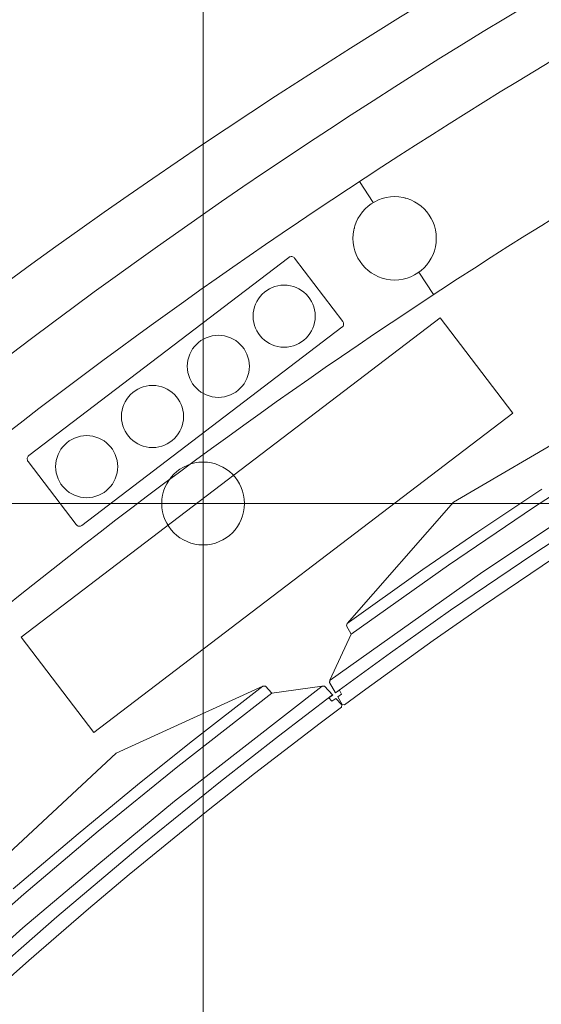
# Model space of a CAD drawing. Header units: metres. Extents: x -45 to 152, y -127 to 99.
# Tile 204 of 256: x -29.675 to -29.296, y -8.888 to -8.174. Entities that reach past the tile are written whole.
import ezdxf

# ---------------------------------------------------------------- set-up
doc = ezdxf.new("R2010")
doc.units = ezdxf.units.M
doc.layers.add('036_Bodenbelagarbeiten-350 Doppelbodenelement', color=7, linetype='Continuous', lineweight=9)
doc.layers.add('_OG 2 (2D)', color=7, linetype='Continuous', lineweight=9)
doc.layers.add('ACTES-Einrichtung Aufsicht.', color=7, linetype='Continuous', lineweight=9, true_color=0xa6a6a6)

# ---------------------------------------------------------------- blocks, each defined once
blk = doc.blocks.new('Group-97')
at = {"color": 255, "transparency": 33554687}
blk.add_wipeout([(-28.71042, -9.14318), (-28.69655, -9.13511), (-28.68265, -9.1271), (-28.66872, -9.11915), (-28.65476, -9.11125), (-28.64076, -9.1034), (-28.62674, -9.09562), (-28.61268, -9.08789), (-28.59859, -9.08022), (-28.50012, -9.02858), (-28.40026, -8.97969), (-28.29909, -8.93359), (-28.19668, -8.89031), (-28.09311, -8.84988), (-27.98846, -8.81233), (-27.88281, -8.77769), (-27.77624, -8.746), (-27.76956, -8.74163), (-27.76365, -8.73626), (-27.75868, -8.73002), (-27.75477, -8.72306), (-27.75201, -8.71558), (-27.75048, -8.70774), (-27.75021, -8.69977), (-27.75122, -8.69185), (-27.75123, -8.69179), (-27.75124, -8.69173), (-27.75126, -8.69166), (-27.75127, -8.6916), (-27.75128, -8.69154), (-27.7513, -8.69147), (-27.75131, -8.69141), (-27.75132, -8.69135), (-27.96717, -7.65995), (-27.97018, -7.65069), (-27.97492, -7.64219), (-27.98122, -7.63477), (-27.98884, -7.62871), (-27.99749, -7.62425), (-28.00684, -7.62154), (-28.01654, -7.6207), (-28.02622, -7.62175), (-28.36004, -7.70702), (-28.68605, -7.81851), (-29.00218, -7.95551), (-29.30645, -8.11717), (-29.59692, -8.30247), (-29.87178, -8.51023), (-30.12928, -8.73915), (-30.3678, -8.98778), (-30.36785, -8.98783), (-30.3679, -8.98789), (-30.36795, -8.98795), (-30.368, -8.98801), (-30.36805, -8.98806), (-30.3681, -8.98812), (-30.36815, -8.98818), (-30.3682, -8.98824), (-30.3678, -8.98777), (-30.37347, -8.99569), (-30.3775, -9.00455), (-30.37973, -9.01402), (-30.38009, -9.02375), (-30.37855, -9.03336), (-30.37519, -9.04249), (-30.37011, -9.0508), (-30.36352, -9.05797), (-29.57821, -9.76062), (-29.57196, -9.76539), (-29.56504, -9.76911), (-29.55763, -9.77171), (-29.54989, -9.77311), (-29.54204, -9.77328), (-29.53425, -9.77222), (-29.52673, -9.76995), (-29.51965, -9.76653), (-29.42756, -9.67759), (-29.33268, -9.59164), (-29.23511, -9.50875), (-29.13494, -9.42901), (-29.03229, -9.35251), (-28.92724, -9.27933), (-28.81991, -9.20952)], dxfattribs=at).dxf.layer = 'ACTES-Einrichtung Aufsicht.'
at = {"layer": 'ACTES-Einrichtung Aufsicht.', "transparency": 33554534, "flags": 128}
blk.add_lwpolyline([(-28.71042, -9.14318, -0.008083), (-28.59859, -9.08022, -0.055453), (-27.77624, -8.746, 0.330906), (-27.75122, -8.69185, -0.002569), (-27.75132, -8.69135), (-27.96717, -7.65995, 0.41107), (-28.02622, -7.62175, 0.160224), (-30.3678, -8.98778, 0.00305), (-30.3682, -8.98824), (-30.3678, -8.98777, 0.411112), (-30.36352, -9.05797), (-29.57821, -9.76062, 0.325472), (-29.51965, -9.76653, -0.063875)], format="xyb", close=True, dxfattribs=at)
at = {"color": 255, "transparency": 33554559}
blk.add_wipeout([(-28.44919, -7.82281), (-28.44001, -7.81993), (-28.43448, -7.81817), (-28.42895, -7.81641), (-28.42342, -7.81466), (-28.41788, -7.81292), (-28.41234, -7.81118), (-28.4068, -7.80946), (-28.40126, -7.80774), (-28.39571, -7.80603), (-28.3973, -7.80266), (-28.40906, -7.76443), (-28.49477, -7.79181), (-28.57985, -7.82107), (-28.66428, -7.8522), (-28.74799, -7.88518), (-28.83096, -7.91999), (-28.91315, -7.95662), (-28.99451, -7.99504), (-29.075, -8.03525), (-29.20801, -8.10666), (-29.33829, -8.18293), (-29.46567, -8.26395), (-29.58998, -8.34962), (-29.71104, -8.43982), (-29.82868, -8.53443), (-29.94276, -8.63331), (-30.05311, -8.73634), (-30.02504, -8.76531), (-30.02306, -8.76807), (-29.93862, -8.68859), (-29.85194, -8.61155), (-29.76309, -8.53703), (-29.67215, -8.46508), (-29.57917, -8.39577), (-29.48426, -8.32915), (-29.38747, -8.26527), (-29.2889, -8.20419), (-29.28856, -8.20359), (-29.26632, -8.19075), (-29.24272, -8.17691), (-29.21903, -8.16322), (-29.19525, -8.1497), (-29.17138, -8.13634), (-29.14741, -8.12314), (-29.12336, -8.1101), (-29.09922, -8.09723), (-29.075, -8.08452), (-29.00491, -8.0489), (-28.93415, -8.01465), (-28.86273, -7.98179), (-28.79068, -7.95031), (-28.71804, -7.92024), (-28.64483, -7.89159), (-28.57108, -7.86436), (-28.49681, -7.83857), (-28.49683, -7.83853), (-28.44921, -7.82277)], dxfattribs=at).dxf.layer = 'ACTES-Einrichtung Aufsicht.'
at = {"layer": 'ACTES-Einrichtung Aufsicht.', "flags": 128}
blk.add_lwpolyline([(-28.44919, -7.82281), (-28.44001, -7.81993, -0.002867), (-28.39571, -7.80603), (-28.3973, -7.80266), (-28.40906, -7.76443, 0.044027), (-29.075, -8.03525, 0.073959), (-30.05311, -8.73634), (-30.02504, -8.76531), (-30.02306, -8.76807, -0.057345), (-29.2889, -8.20419), (-29.28856, -8.20359), (-29.26632, -8.19075, -0.013514), (-29.075, -8.08452, -0.038853), (-28.49681, -7.83857), (-28.49683, -7.83853), (-28.44921, -7.82277)], format="xyb", close=True, dxfattribs=at)
at = {"color": 255, "transparency": 33554559}
blk.add_wipeout([(-29.28856, -8.20359), (-29.2889, -8.20419), (-29.38747, -8.26527), (-29.48426, -8.32915), (-29.57917, -8.39577), (-29.67215, -8.46508), (-29.76309, -8.53703), (-29.85194, -8.61155), (-29.93862, -8.68859), (-30.02306, -8.76807), (-29.95487, -8.83846), (-29.8707, -8.75928), (-29.78426, -8.68259), (-29.6956, -8.60846), (-29.60482, -8.53696), (-29.51199, -8.46814), (-29.41718, -8.40207), (-29.32048, -8.3388), (-29.22197, -8.27838), (-29.21196, -8.27246), (-29.15974, -8.24197), (-29.08023, -8.19818), (-28.99445, -8.1533), (-28.9076, -8.11053), (-28.81973, -8.06991), (-28.73089, -8.03145), (-28.64113, -7.99518), (-28.55051, -7.96112), (-28.45909, -7.92929), (-28.36691, -7.8997), (-28.37205, -7.88297), (-28.37206, -7.88297), (-28.39584, -7.80607), (-28.44919, -7.82281), (-28.49679, -7.83861), (-28.49679, -7.83861), (-28.4968, -7.8386), (-28.4968, -7.8386), (-28.4968, -7.83859), (-28.4968, -7.83859), (-28.49681, -7.83858), (-28.49681, -7.83858), (-28.49681, -7.83857), (-28.49681, -7.83857), (-28.59382, -7.87259), (-28.68994, -7.90905), (-28.7851, -7.94794), (-28.87924, -7.98924), (-28.9723, -8.03291), (-29.06423, -8.07893), (-29.15495, -8.12727), (-29.24442, -8.1779), (-29.26632, -8.19075)], dxfattribs=at).dxf.layer = 'ACTES-Einrichtung Aufsicht.'
at = {"layer": 'ACTES-Einrichtung Aufsicht.'}
for p, q in [((-29.41828, -8.3069), (-29.42825, -8.2917)), ((-29.3851, -8.35743), (-29.37447, -8.37362))]:
    blk.add_line(p, q, dxfattribs=at)
at = {"layer": 'ACTES-Einrichtung Aufsicht.', "flags": 128}
blk.add_lwpolyline([(-29.28856, -8.20359), (-29.2889, -8.20419, 0.057345), (-30.02306, -8.76807), (-29.95487, -8.83846, -0.058565), (-29.22197, -8.27838), (-29.21196, -8.27246), (-29.15974, -8.24197), (-29.08023, -8.19818, -0.049045), (-28.36691, -7.8997), (-28.37205, -7.88297), (-28.37206, -7.88297), (-28.39584, -7.80607), (-28.44919, -7.82281), (-28.49679, -7.83861, -0.000416), (-28.49681, -7.83857, 0.050823), (-29.24442, -8.1779), (-29.26632, -8.19075)], format="xyb", close=True, dxfattribs=at)
at = {"color": 255, "transparency": 33554559}
for points in [[(-29.42889, -8.34795), (-29.43191, -8.32503), (-29.41784, -8.30669), (-29.39492, -8.30367), (-29.37657, -8.31774), (-29.37356, -8.34066), (-29.38763, -8.35901), (-29.41055, -8.36202)], [(-29.9946, -9.06901), (-30.05056, -9.17176), (-30.05066, -9.17349), (-30.04589, -9.17861), (-30.05355, -9.21454), (-30.05361, -9.21631), (-30.04756, -9.22261), (-30.04539, -9.2201), (-30.04316, -9.2225), (-30.04541, -9.22512), (-30.04099, -9.22981), (-30.03954, -9.22976), (-30.02267, -9.21041), (-29.97354, -9.15553), (-29.92568, -9.10393), (-29.85582, -9.03202), (-29.78923, -8.96687), (-29.73641, -8.91775), (-29.70377, -8.88775), (-29.66792, -8.85622), (-29.62464, -8.81868), (-29.59513, -8.79388), (-29.53917, -8.74824), (-29.50442, -8.72077), (-29.45668, -8.68409), (-29.44125, -8.67249), (-29.44103, -8.67094), (-29.44538, -8.66622), (-29.44815, -8.66829), (-29.45038, -8.66589), (-29.44762, -8.66382), (-29.4536, -8.6574), (-29.45531, -8.65732), (-29.49174, -8.66245), (-29.49647, -8.65737), (-29.49824, -8.6573), (-29.6047, -8.70584), (-29.75757, -8.84823), (-29.84172, -8.92662)]]:
    blk.add_wipeout(points, dxfattribs=at).dxf.layer = 'ACTES-Einrichtung Aufsicht.'
at = {"layer": 'ACTES-Einrichtung Aufsicht.', "flags": 128}
blk.add_lwpolyline([(-29.70377, -8.88775), (-29.66792, -8.85622), (-29.62464, -8.81868), (-29.59513, -8.79388), (-29.53917, -8.74824), (-29.50442, -8.72077), (-29.45668, -8.68409), (-29.44125, -8.67249), (-29.44103, -8.67094), (-29.44538, -8.66622), (-29.44815, -8.66829), (-29.45038, -8.66589), (-29.44762, -8.66382), (-29.4536, -8.6574), (-29.45531, -8.65732), (-29.49174, -8.66245), (-29.49647, -8.65737), (-29.49824, -8.6573), (-29.6047, -8.70584), (-29.75757, -8.84823)], dxfattribs=at)
at = {"layer": 'ACTES-Einrichtung Aufsicht.'}
blk.add_circle((-29.40273, -8.33285), 0.03021, dxfattribs=at)
at = {"color": 255, "transparency": 33554559}
blk.add_wipeout([(-30.05056, -9.17176), (-30.05062, -9.17353), (-30.04589, -9.17861), (-29.99494, -9.12181), (-29.94556, -9.06887), (-29.89649, -9.01821), (-29.84861, -8.97055), (-29.7817, -8.90669), (-29.73016, -8.85955), (-29.67166, -8.80812), (-29.6176, -8.76242), (-29.56002, -8.71561), (-29.49174, -8.66245), (-29.49647, -8.65737), (-29.49824, -8.6573), (-29.55156, -8.69872), (-29.58909, -8.72899), (-29.63228, -8.76448), (-29.67939, -8.80423), (-29.73692, -8.85487), (-29.78742, -8.90107), (-29.83598, -8.94711), (-29.88016, -8.99044), (-29.92773, -9.03883), (-29.99838, -9.11367)], dxfattribs=at).dxf.layer = 'ACTES-Einrichtung Aufsicht.'
at = {"layer": 'ACTES-Einrichtung Aufsicht.', "flags": 128}
blk.add_lwpolyline([(-29.73016, -8.85955), (-29.67166, -8.80812), (-29.6176, -8.76242), (-29.56002, -8.71561), (-29.49174, -8.66245), (-29.49647, -8.65737), (-29.49824, -8.6573), (-29.55156, -8.69872), (-29.58909, -8.72899), (-29.63228, -8.76448), (-29.67939, -8.80423)], dxfattribs=at)
at = {"color": 255, "transparency": 33554559}
blk.add_wipeout([(-30.04754, -9.22261), (-29.98279, -9.1497), (-29.92411, -9.08692), (-29.86792, -9.02884), (-29.80974, -8.972), (-29.76275, -8.92704), (-29.70569, -8.8753), (-29.64771, -8.82461), (-29.58572, -8.77246), (-29.52904, -8.72641), (-29.48692, -8.69359), (-29.44771, -8.66372), (-29.45358, -8.65742), (-29.45537, -8.65736), (-29.56242, -8.74083), (-29.61871, -8.78723), (-29.67234, -8.8324), (-29.71543, -8.87081), (-29.76949, -8.91982), (-29.8178, -8.96605), (-29.85343, -9.00068), (-29.87007, -9.01703), (-29.91549, -9.06335), (-29.95085, -9.10104), (-29.99189, -9.14498), (-30.02375, -9.1805), (-30.05355, -9.21454), (-30.05361, -9.21631), (-30.04756, -9.22261)], dxfattribs=at).dxf.layer = 'ACTES-Einrichtung Aufsicht.'
at = {"layer": 'ACTES-Einrichtung Aufsicht.', "flags": 128}
blk.add_lwpolyline([(-29.70569, -8.8753), (-29.64771, -8.82461), (-29.58572, -8.77246), (-29.52904, -8.72641), (-29.48692, -8.69359), (-29.44771, -8.66372), (-29.45358, -8.65742), (-29.45537, -8.65736), (-29.56242, -8.74083), (-29.61871, -8.78723), (-29.67234, -8.8324), (-29.71543, -8.87081)], dxfattribs=at)
at = {"color": 255, "transparency": 33554559}
blk.add_wipeout([(-29.62087, -8.69105), (-29.67358, -8.62184), (-29.36969, -8.39038), (-29.31697, -8.45959)], dxfattribs=at).dxf.layer = 'ACTES-Einrichtung Aufsicht.'
at = {"layer": 'ACTES-Einrichtung Aufsicht.', "flags": 128}
blk.add_lwpolyline([(-29.62087, -8.69105), (-29.67358, -8.62184), (-29.36969, -8.39038), (-29.31697, -8.45959)], close=True, dxfattribs=at)
at = {"color": 255, "transparency": 33554559}
blk.add_wipeout([(-29.4409, -8.39728), (-29.62944, -8.54088), (-29.62994, -8.54119), (-29.63049, -8.54139), (-29.63107, -8.54149), (-29.63166, -8.54146), (-29.63223, -8.54133), (-29.63277, -8.54108), (-29.63324, -8.54074), (-29.63364, -8.54031), (-29.66854, -8.49449), (-29.66885, -8.49399), (-29.66906, -8.49344), (-29.66915, -8.49285), (-29.66913, -8.49227), (-29.669, -8.49169), (-29.66875, -8.49116), (-29.66841, -8.49068), (-29.66798, -8.49028), (-29.47943, -8.34668), (-29.47893, -8.34637), (-29.47838, -8.34617), (-29.4778, -8.34607), (-29.47721, -8.3461), (-29.47664, -8.34623), (-29.47611, -8.34648), (-29.47563, -8.34682), (-29.47523, -8.34725), (-29.44033, -8.39307), (-29.44002, -8.39357), (-29.43982, -8.39413), (-29.43972, -8.39471), (-29.43974, -8.39529), (-29.43988, -8.39587), (-29.44012, -8.3964), (-29.44047, -8.39688)], dxfattribs=at).dxf.layer = 'ACTES-Einrichtung Aufsicht.'
at = {"layer": 'ACTES-Einrichtung Aufsicht.', "flags": 128}
blk.add_lwpolyline([(-29.4409, -8.39728), (-29.62944, -8.54088, -0.414214), (-29.63364, -8.54031), (-29.66854, -8.49449, -0.414214), (-29.66798, -8.49028), (-29.47943, -8.34668, -0.414214), (-29.47523, -8.34725), (-29.44033, -8.39307, -0.414214)], format="xyb", close=True, dxfattribs=at)
at = {"color": 255, "transparency": 33554559}
for points in [[(-28.89987, -8.25542), (-28.78535, -8.23146), (-28.78367, -8.23186), (-28.78013, -8.23791), (-28.74352, -8.24094), (-28.74181, -8.24139), (-28.73752, -8.249), (-28.74055, -8.25035), (-28.7389, -8.25319), (-28.73574, -8.25178), (-28.73252, -8.25736), (-28.73299, -8.25874), (-28.75638, -8.26931), (-28.8231, -8.30053), (-28.88631, -8.33148), (-28.97531, -8.37763), (-29.05689, -8.42261), (-29.11916, -8.45903), (-29.15729, -8.48163), (-29.19782, -8.50686), (-29.24625, -8.53748), (-29.27851, -8.55859), (-29.33835, -8.59901), (-29.37467, -8.62436), (-29.42355, -8.65949), (-29.43911, -8.67092), (-29.44066, -8.67069), (-29.44392, -8.66516), (-29.44115, -8.66311), (-29.4428, -8.66027), (-29.44558, -8.66233), (-29.45, -8.65475), (-29.44959, -8.65308), (-29.43417, -8.61969), (-29.43767, -8.61369), (-29.43722, -8.61198), (-29.36004, -8.52403), (-29.17962, -8.41871), (-29.0803, -8.36074)], [(-29.50534, -8.38925), (-29.49875, -8.37334), (-29.48284, -8.36675), (-29.46693, -8.37334), (-29.46034, -8.38925), (-29.46693, -8.40516), (-29.48284, -8.41175), (-29.49875, -8.40516)]]:
    blk.add_wipeout(points, dxfattribs=at).dxf.layer = 'ACTES-Einrichtung Aufsicht.'
at = {"layer": 'ACTES-Einrichtung Aufsicht.', "flags": 128}
blk.add_lwpolyline([(-29.27851, -8.55859), (-29.33835, -8.59901), (-29.37467, -8.62436), (-29.42355, -8.65949), (-29.43911, -8.67092), (-29.44066, -8.67069), (-29.44392, -8.66516), (-29.44115, -8.66311), (-29.4428, -8.66027), (-29.44558, -8.66233), (-29.45, -8.65475), (-29.44959, -8.65308), (-29.43417, -8.61969), (-29.43767, -8.61369), (-29.43722, -8.61198), (-29.36004, -8.52403), (-29.17962, -8.41871)], dxfattribs=at)
at = {"layer": 'ACTES-Einrichtung Aufsicht.'}
blk.add_circle((-29.48284, -8.38925), 0.0225, dxfattribs=at)
at = {"color": 255, "transparency": 33554559}
for points in [[(-28.78535, -8.23146), (-28.78364, -8.23191), (-28.78013, -8.23791), (-28.84922, -8.27032), (-28.91415, -8.30234), (-28.9768, -8.33472), (-29.03624, -8.36681), (-29.11669, -8.41247), (-29.17668, -8.44823), (-29.2428, -8.48941), (-29.30214, -8.528), (-29.36358, -8.56963), (-29.43417, -8.61969), (-29.43767, -8.61369), (-29.43722, -8.61198), (-29.38219, -8.57286), (-29.34238, -8.54566), (-29.29594, -8.51454), (-29.2443, -8.48089), (-29.17922, -8.44041), (-29.12042, -8.40537), (-29.06233, -8.37215), (-29.00811, -8.34234), (-28.94805, -8.31074), (-28.85602, -8.26468)], [(-29.55307, -8.4256), (-29.54648, -8.40969), (-29.53057, -8.4031), (-29.51466, -8.40969), (-29.50807, -8.4256), (-29.51466, -8.44151), (-29.53057, -8.4481), (-29.54648, -8.44151)]]:
    blk.add_wipeout(points, dxfattribs=at).dxf.layer = 'ACTES-Einrichtung Aufsicht.'
at = {"layer": 'ACTES-Einrichtung Aufsicht.', "flags": 128}
blk.add_lwpolyline([(-29.2428, -8.48941), (-29.30214, -8.528), (-29.36358, -8.56963), (-29.43417, -8.61969), (-29.43767, -8.61369), (-29.43722, -8.61198), (-29.38219, -8.57286), (-29.34238, -8.54566), (-29.29594, -8.51454)], dxfattribs=at)
at = {"layer": 'ACTES-Einrichtung Aufsicht.'}
blk.add_circle((-29.53057, -8.4256), 0.0225, dxfattribs=at)
at = {"color": 255, "transparency": 33554559}
for points in [[(-28.73753, -8.24902), (-28.82602, -8.28999), (-28.90305, -8.32808), (-28.97486, -8.36514), (-29.04606, -8.40445), (-29.10267, -8.43648), (-29.16866, -8.4762), (-29.23392, -8.5171), (-29.30173, -8.56142), (-29.36217, -8.60241), (-29.40574, -8.63328), (-29.44564, -8.66221), (-29.44999, -8.65477), (-29.44952, -8.65304), (-29.33873, -8.57461), (-29.27808, -8.53409), (-29.21936, -8.49576), (-29.17015, -8.46557), (-29.10764, -8.42795), (-29.04944, -8.39502), (-29.00601, -8.37088), (-28.98555, -8.35966), (-28.92811, -8.32954), (-28.88182, -8.30655), (-28.82791, -8.27992), (-28.78471, -8.25965), (-28.74352, -8.24094), (-28.74181, -8.24139), (-28.73752, -8.249)], [(-29.6008, -8.46196), (-29.59421, -8.44605), (-29.5783, -8.43946), (-29.56239, -8.44605), (-29.5558, -8.46196), (-29.56239, -8.47787), (-29.5783, -8.48446), (-29.59421, -8.47787)]]:
    blk.add_wipeout(points, dxfattribs=at).dxf.layer = 'ACTES-Einrichtung Aufsicht.'
at = {"layer": 'ACTES-Einrichtung Aufsicht.', "flags": 128}
blk.add_lwpolyline([(-29.23392, -8.5171), (-29.30173, -8.56142), (-29.36217, -8.60241), (-29.40574, -8.63328), (-29.44564, -8.66221), (-29.44999, -8.65477), (-29.44952, -8.65304), (-29.33873, -8.57461), (-29.27808, -8.53409)], dxfattribs=at)
at = {"layer": 'ACTES-Einrichtung Aufsicht.'}
blk.add_circle((-29.5783, -8.46196), 0.0225, dxfattribs=at)
at = {"color": 255, "transparency": 33554559}
blk.add_wipeout([(-29.64854, -8.49831), (-29.64194, -8.4824), (-29.62604, -8.47581), (-29.61013, -8.4824), (-29.60354, -8.49831), (-29.61013, -8.51422), (-29.62604, -8.52081), (-29.64194, -8.51422)], dxfattribs=at).dxf.layer = 'ACTES-Einrichtung Aufsicht.'
at = {"layer": 'ACTES-Einrichtung Aufsicht.'}
blk.add_circle((-29.62604, -8.49831), 0.0225, dxfattribs=at)
blk = doc.blocks.new('Group-101')
at = {"layer": 'ACTES-Einrichtung Aufsicht.'}
blk.add_blockref('Group-97', (0, 0), dxfattribs=at)
blk = doc.blocks.new('OG 2 (2D)')
at = {"layer": 'ACTES-Einrichtung Aufsicht.'}
blk.add_blockref('Group-101', (0, 0), dxfattribs=at)
at = {"layer": '036_Bodenbelagarbeiten-350 Doppelbodenelement', "color": 230, "linetype": 'Continuous', "flags": 128}
for points in [[(-30.1416, -7.925), (-29.5416, -7.925), (-29.5416, -8.525), (-30.1416, -8.525)], [(-29.5416, -7.925), (-28.9416, -7.925), (-28.9416, -8.525), (-29.5416, -8.525)], [(-30.1416, -8.525), (-29.5416, -8.525), (-29.5416, -9.125), (-30.1416, -9.125)], [(-29.5416, -8.525), (-28.9416, -8.525), (-28.9416, -9.125), (-29.5416, -9.125)]]:
    blk.add_lwpolyline(points, close=True, dxfattribs=at)
at = {"layer": '036_Bodenbelagarbeiten-350 Doppelbodenelement', "color": 230, "lineweight": 18}
blk.add_circle((-29.5416, -8.525), 0.03, dxfattribs=at)

msp = doc.modelspace()

# ---------------------------------------------------------------- block references
at = {"layer": '_OG 2 (2D)'}
msp.add_blockref('OG 2 (2D)', (0, 0), dxfattribs=at)

doc.saveas('drawing.dxf')
